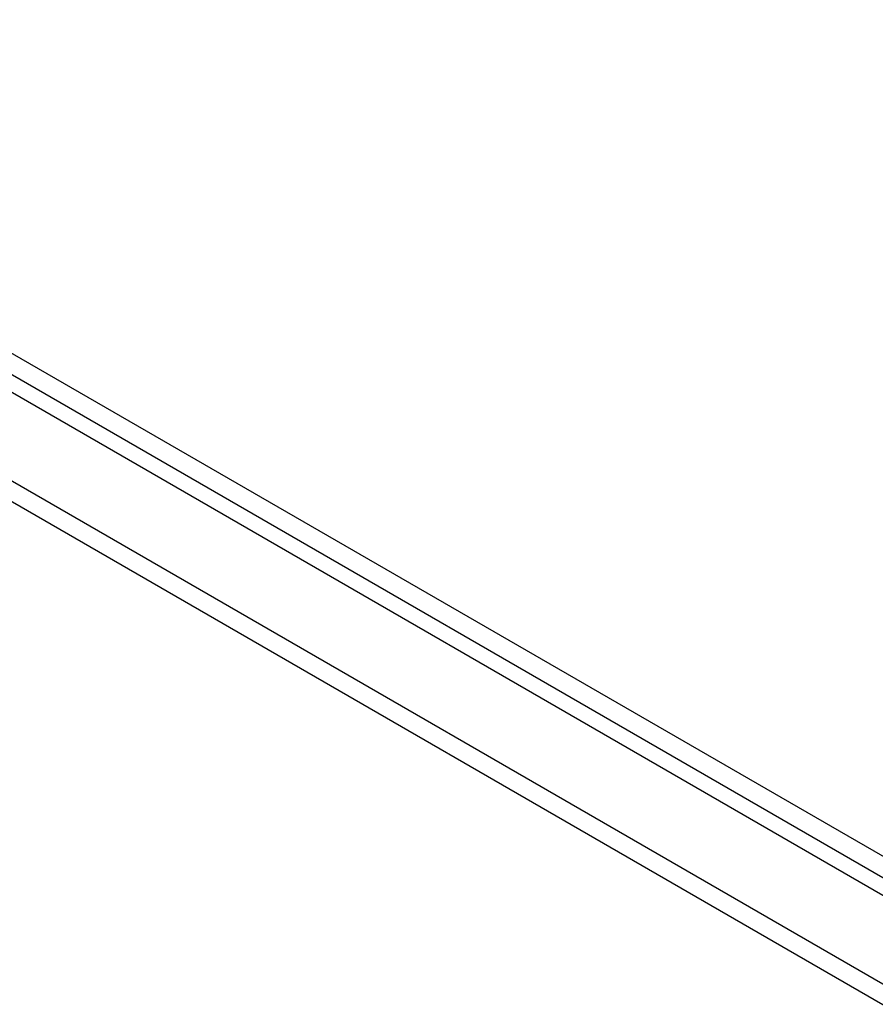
# Model space of a CAD drawing. Header units: inches. Extents: x 635 to 745, y 253 to 341.
# Tile 46 of 127: x 666 to 673, y 314 to 322. Entities that reach past the tile are written whole.
import ezdxf

# ---------------------------------------------------------------- set-up
doc = ezdxf.new("R2010")
doc.units = ezdxf.units.IN
doc.header["$MEASUREMENT"] = 0
doc.layers.add('Visible Edges(ANSI)', color=7, linetype='Continuous', lineweight=25)
doc.layers.add('Visible Tangent Edges(ANSI)', color=7, linetype='Continuous', lineweight=25)

msp = doc.modelspace()

# ---------------------------------------------------------------- linework, layer by layer
at = {"layer": 'Visible Edges(ANSI)'}
msp.add_line((636.069, 336.2274), (686.7013, 306.9948), dxfattribs=at)
at = {"layer": 'Visible Tangent Edges(ANSI)'}
for p, q in [((686.9722, 307.1363), (636.2005, 336.4494)), ((636.1305, 336.3281), (686.9022, 307.0151)), ((635.4785, 335.8865), (686.1109, 306.6539)), ((686.0409, 306.5326), (635.4085, 335.7653))]:
    msp.add_line(p, q, dxfattribs=at)

doc.saveas('drawing.dxf')
